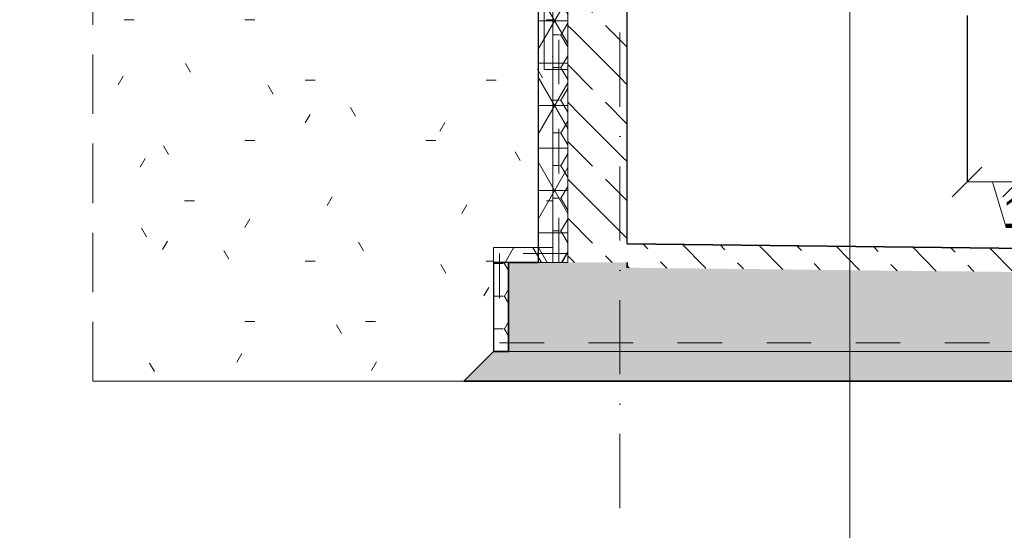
# Model space of a CAD drawing. Header units: millimetres. Extents: x -3176 to 162662, y -36434 to 57907.
# Tile 25 of 155: x 80332 to 83649, y -3002 to -1283. Entities that reach past the tile are written whole.
import ezdxf

# ---------------------------------------------------------------- set-up
doc = ezdxf.new("R2010")
doc.units = ezdxf.units.MM
for name, pattern in [('1-Sheet - 32170-CIV-6170-DW-2035-015-02 - PRZEKROJE A-A - B-B$0$A_Dash_1_5mm', [30, 15, -15]), ('1-Sheet - 32170-CIV-6170-DW-2035-015-02 - PRZEKROJE A-A - B-B$0$A_Dash_Dot_2_5mm_Axis', [45, 25, -10, 0, -10]), ('1-Sheet - 32170-CIV-6170-DW-2035-015-02 - PRZEKROJE A-A - B-B$0$A_Hidden_2_0mm', [30, 20, -10]), ('DASHED', [0.75, 0.5, -0.25])]:
    doc.linetypes.add(name, pattern=pattern)
doc.layers.get('0').update_dxf_attribs({"lineweight": 5})
for name, color, linetype, lineweight in [('!UG_kształtki', 10, 'Continuous', 30), ('!UG_Naw_N1', 112, 'Continuous', 30), ('!UG_Pomocnicza', 7, 'Continuous', 5), ('1-Sheet - 32170-CIV-6170-DW-2035-015-02 - PRZEKROJE A-A - B-B$0$A-DETL', 8, 'Continuous', 0), ('1-Sheet - 32170-CIV-6170-DW-2035-015-02 - PRZEKROJE A-A - B-B$0$A-DETL-GENF', 8, 'Continuous', 0), ('1-Sheet - 32170-CIV-6170-DW-2035-015-02 - PRZEKROJE A-A - B-B$0$A-DETL-THIN', 8, 'Continuous', 0), ('1-Sheet - 32170-CIV-6170-DW-2035-015-02 - PRZEKROJE A-A - B-B$0$A-FLOR', 8, 'Continuous', 0), ('1-Sheet - 32170-CIV-6170-DW-2035-015-02 - PRZEKROJE A-A - B-B$0$A-FLOR-MCUT', 8, 'Continuous', 0), ('1-Sheet - 32170-CIV-6170-DW-2035-015-02 - PRZEKROJE A-A - B-B$0$A-FLOR-PATT', 8, 'Continuous', 0), ('1-Sheet - 32170-CIV-6170-DW-2035-015-02 - PRZEKROJE A-A - B-B$0$A-WALL', 8, 'Continuous', 0), ('1-Sheet - 32170-CIV-6170-DW-2035-015-02 - PRZEKROJE A-A - B-B$0$A-WALL-PATT', 8, 'Continuous', 0), ('1-Sheet - 32170-CIV-6170-DW-2035-015-02 - PRZEKROJE A-A - B-B$0$S-GRID', 8, 'Continuous', 0), ('G-ANNO-SYMB', 111, 'DASHED', 9)]:
    doc.layers.add(name, color=color, linetype=linetype, lineweight=lineweight)
doc.styles.get("Standard").update_dxf_attribs({"font": 'arial.ttf'})
doc.dimstyles.get("Standard").update_dxf_attribs({"dimtxt": 100, "dimasz": 100, "dimexe": 0.18, "dimexo": 2, "dimgap": 0.09, "dimtad": 1, "dimdec": 0, "dimzin": 0, "dimdsep": 46, "dimtxsty": 'Standard', "dimblk": 'OBLIQUE', "dimcen": 0, "dimdle": 0.5, "dimclrd": 256, "dimclrt": 256, "dimadec": 0, "dimazin": 0, "dimtfac": 1, "dimtdec": 0, "dimtofl": 0, "dimtmove": 1, "dimatfit": 3, "dimldrblk": 'OBLIQUE', "dimfxl": 1, "dimtfillclr": 256, "dimtolj": 1, "dimtzin": 0, "dimlwd": -1, "dimarcsym": 0})
pattern_1 = [(45, (17476.579, 400.0004), (-0.000707, 11.22532), [7.938, -7.938])]
pattern_2 = [(0, (17476.5793, 400), (9.525, 5.499), [6.35, -12.7]), (120, (17476.5793, 400), (-9.5247737, 5.499392), [6.35, -12.7]), (60, (17476.5793, 400), (0.0002263, 10.998392), [0, -12.7, 6.35, 0])]

# ---------------------------------------------------------------- blocks, each defined once
blk = doc.blocks.new('_OBLIQUE')
at = {"color": 0, "linetype": 'ByBlock'}
blk.add_line((-0.5, -0.5), (0.5, 0.5), dxfattribs=at)
blk = doc.blocks.new('*D65')
at = {"layer": '!UG_Pomocnicza', "color": 0, "lineweight": -2, "transparency": 16777216}
for p, q in [((83693.6, -1168.7), (83693.6, -1829.2)), ((83523.6, -1268.7), (83523.6, -1829.2))]:
    blk.add_line(p, q, dxfattribs=at)
at = {"layer": '!UG_Pomocnicza', "transparency": 16777216}
for p, q in [((83523.1, -1829), (83694.1, -1829)), ((83608.6, -1829), (83654.6, -1982.5)), ((83654.6, -1982.5), (83866, -1982.5))]:
    blk.add_line(p, q, dxfattribs=at)
at = {"layer": 'Defpoints', "color": 0, "transparency": 16777216}
for p in [(83693.6, -1166.7), (83523.6, -1266.7), (83693.6, -1829)]:
    blk.add_point(p, dxfattribs=at)
at = {"layer": '!UG_Pomocnicza', "transparency": 16777216, "xscale": 100, "yscale": 100, "zscale": 100, "rotation": 180}
blk.add_blockref('_OBLIQUE', (83523.6, -1829), dxfattribs=at)
at = {"layer": '!UG_Pomocnicza', "transparency": 16777216, "xscale": 100, "yscale": 100, "zscale": 100}
blk.add_blockref('_OBLIQUE', (83693.6, -1829), dxfattribs=at)
at = {"layer": '!UG_Pomocnicza', "transparency": 16777216, "insert": (83760.3, -1931.4), "char_height": 100, "attachment_point": 5}
blk.add_mtext('\\A1;170', dxfattribs=at)
blk = doc.blocks.new('*D200')
at = {"layer": '!UG_Pomocnicza', "color": 0, "lineweight": -2, "transparency": 16777216}
for p, q in [((84897.6, -1168.7), (84897.6, -1829.2)), ((83693.6, -1827), (83693.6, -1828.9))]:
    blk.add_line(p, q, dxfattribs=at)
at = {"layer": '!UG_Pomocnicza', "transparency": 16777216}
blk.add_line((84898.1, -1829), (83693.1, -1829), dxfattribs=at)
at = {"layer": 'Defpoints', "color": 0, "transparency": 16777216}
for p in [(84897.6, -1166.7), (83693.6, -1829), (83693.6, -1829)]:
    blk.add_point(p, dxfattribs=at)
at = {"layer": '!UG_Pomocnicza', "transparency": 16777216, "xscale": 100, "yscale": 100, "zscale": 100, "rotation": 180}
blk.add_blockref('_OBLIQUE', (83693.6, -1829), dxfattribs=at)
at = {"layer": '!UG_Pomocnicza', "transparency": 16777216, "xscale": 100, "yscale": 100, "zscale": 100}
blk.add_blockref('_OBLIQUE', (84897.6, -1829), dxfattribs=at)
at = {"layer": '!UG_Pomocnicza', "transparency": 16777216, "insert": (84295.6, -1777.9), "char_height": 100, "attachment_point": 5}
blk.add_mtext('\\A1;1204', dxfattribs=at)
blk = doc.blocks.new('1-Sheet - 32170-CIV-6170-DW-2035-015-02 - PRZEKROJE A-A - B-B')
at = {"layer": '1-Sheet - 32170-CIV-6170-DW-2035-015-02 - PRZEKROJE A-A - B-B$0$A-DETL-GENF'}
h = blk.add_hatch(dxfattribs=at)
h.set_pattern_fill('FP_31', color=8, style=0, pattern_type=2)
h.set_pattern_definition(pattern_2)
h.paths.add_polyline_path([(8212.86, -145), (8217.86, -145), (8217.86, -45), (8209.86, -45), (8209.86, -56.44), (8212.86, -56.44)])
h = blk.add_hatch(dxfattribs=at)
h.set_pattern_fill('FP_32', color=8, style=0, pattern_type=2)
h.set_pattern_definition([(0, (17476.58, 400), (81.28, 20.32), [3.353, -57.607, 3.353, -57.607, -325.12]), (0, (17476.58, 400), (81.28, 20.32), [-121.92, 3.353, -118.567, 3.353, -57.607, -142.24]), (0, (17476.58, 400), (81.28, 20.32), [-304.8, 3.353, -37.287, 3.353, -98.247]), (120, (17507.06, 410.16), (-58.237636, 60.230545), [3.353, -57.607, 3.353, -57.607, -325.12]), (120, (17507.06, 410.16), (-58.237636, 60.230545), [-121.92, 3.353, -118.567, 3.353, -57.607, -142.24]), (120, (17507.06, 410.16), (-58.237636, 60.230545), [-304.8, 3.353, -37.287, 3.353, -98.247]), (240, (17517.22, 450.8), (-23.042364, -80.550545), [3.353, -57.607, 3.353, -57.607, -325.12]), (240, (17517.22, 450.8), (-23.042364, -80.550545), [-121.92, 3.353, -118.567, 3.353, -57.607, -142.24]), (240, (17517.22, 450.8), (-23.042364, -80.550545), [-304.8, 3.353, -37.287, 3.353, -98.247])])
h.paths.add_polyline_path([(8057.86, -250), (8182.86, -250), (8192.86, -240), (8192.86, -205), (8212.86, -205), (8212.86, -56.44), (8108.16, -56.55), (8107.56, -56.66), (8106.47, -57.16), (8105.54, -57.89), (8057.86, -105.57), (8057.86, -205)])
h = blk.add_hatch(dxfattribs=at)
h.set_pattern_fill('FP_31', color=8, style=0, pattern_type=2)
h.set_pattern_definition(pattern_2)
h.paths.add_polyline_path([(8212.86, -210), (8217.86, -210), (8217.86, -145), (8212.86, -145), (8212.86, -205)])
h = blk.add_hatch(dxfattribs=at)
h.set_pattern_fill('FP_31', color=8, style=0, pattern_type=2)
h.set_pattern_definition(pattern_2)
h.paths.add_polyline_path([(8197.86, -210), (8212.86, -210), (8212.86, -205), (8192.86, -205), (8192.86, -210), (8195.69, -210)])
at = {"layer": '1-Sheet - 32170-CIV-6170-DW-2035-015-02 - PRZEKROJE A-A - B-B$0$A-FLOR-PATT', "lineweight": 9}
h = blk.add_hatch(dxfattribs=at)
h.set_pattern_fill('FP_27', color=256, angle=-225, style=0, pattern_type=2)
h.set_pattern_definition([(314.37, (17476.58, 400), (13.072974, 12.7886), [12.192, -6.096]), (314.37, (17489.787, 399.855), (13.072974, 12.7886), [20.32, 0, 0, 0])])
h.paths.add_polyline_path([(8772.73, -217.64), (8772.73, -209.64), (8237.86, -203.76), (8237.86, -211.76), (8756.21, -217.46)])
h = blk.add_hatch(dxfattribs=at)
h.set_pattern_fill('FP_19', color=256, angle=135, style=0, pattern_type=2)
h.set_pattern_definition([(315, (17476.58, 400), (12.93157, 12.93157), [12.192, -6.096]), (315, (17489.787, 400), (12.93157, 12.93157), [20.32, 0, 0, 0])])
h.paths.add_polyline_path([(8197.86, -240), (8237.86, -240), (8237.86, -210), (8197.86, -210), (8197.86, -217.64)])
h.paths.add_polyline_path([(9412.86, -240), (9452.95, -240), (9452.95, -220), (9432.86, -220), (9432.86, -210), (9412.86, -210), (9412.86, -217.64)])
h = blk.add_hatch(dxfattribs=at)
h.set_pattern_fill('FP_28', color=256, angle=-225, style=0, pattern_type=2)
h.set_pattern_definition([(315, (17476.58, 400), (12.93157, 12.93157), [12.192, -6.096]), (315, (17489.787, 400), (12.93157, 12.93157), [20.32, 0, 0, 0])])
h.paths.add_polyline_path([(9371, -240), (9412.86, -240), (9412.86, -211.76), (8877.73, -217.64), (8772.73, -217.64), (8237.86, -211.76), (8237.86, -240), (9319.76, -240)])
h = blk.add_hatch(dxfattribs=at)
h.set_pattern_fill('FP_22', color=256, angle=-135, style=0, pattern_type=2)
h.set_pattern_definition(pattern_1)
h.paths.add_polyline_path([(9456.32, -250), (9467.95, -250), (9457.95, -240), (9452.95, -240), (9452.95, -250)])
h.paths.add_polyline_path([(8197.86, -250), (8197.86, -240), (8192.86, -240), (8182.86, -250), (8192.86, -250)])
h = blk.add_hatch(dxfattribs=at)
h.set_pattern_fill('FP_21', color=256, angle=225, style=0, pattern_type=2)
h.set_pattern_definition([(45, (17476.579, 400.0004), (-0.000707, 11.22532), [7.938, -7.938])])
h.paths.add_polyline_path([(9412.86, -250), (9452.95, -250), (9452.95, -240), (9412.86, -240)])
h.paths.add_polyline_path([(8217.86, -250), (8237.86, -250), (8237.86, -240), (8197.86, -240), (8197.86, -250)])
h = blk.add_hatch(dxfattribs=at)
h.set_pattern_fill('FP_22', color=256, angle=-135, style=0, pattern_type=2)
h.set_pattern_definition(pattern_1)
h.paths.add_polyline_path([(9412.86, -250), (9412.86, -240), (8237.86, -240), (8237.86, -250), (9371, -250)])
at = {"layer": '1-Sheet - 32170-CIV-6170-DW-2035-015-02 - PRZEKROJE A-A - B-B$0$A-WALL-PATT', "lineweight": 9}
h = blk.add_hatch(dxfattribs=at)
h.set_pattern_fill('FP_20', color=256, angle=180, style=0, pattern_type=2)
h.set_pattern_definition([(5e-14, (17476.58, 400), (-1e-14, 14.287), []), (60, (17476.58, 400), (-12.372905, 7.1435), []), (120, (17476.58, 400), (-12.372905, -7.1435), [])])
h.paths.add_polyline_path([(8207.86, -210), (8217.86, -210), (8217.86, 275), (8207.86, 275), (8207.86, -205)])
h = blk.add_hatch(dxfattribs=at)
h.set_pattern_fill('FP_19', color=256, angle=135, style=0, pattern_type=2)
h.set_pattern_definition([(315, (17476.58, 400), (12.93157, 12.93157), [12.192, -6.096]), (315, (17489.787, 400), (12.93157, 12.93157), [20.32, 0, 0, 0])])
h.paths.add_polyline_path([(8218.28, -210), (8237.86, -210), (8237.86, 275), (8217.86, 275), (8217.86, -210)])
h = blk.add_hatch(dxfattribs=at)
h.set_pattern_fill('FP_23', color=256, angle=180, style=0, pattern_type=2)
h.set_pattern_definition([(0, (17476.5793, 400), (9.525, 5.499), [6.35, -12.7]), (120, (17476.5793, 400), (-9.5247737, 5.499392), [6.35, -12.7]), (60, (17476.5793, 400), (0.0002263, 10.998392), [0, -12.7, 6.35, 0])])
h.paths.add_polyline_path([(8197.86, -240), (8197.86, -210), (8192.86, -210), (8192.86, -240)])
at = {"layer": '1-Sheet - 32170-CIV-6170-DW-2035-015-02 - PRZEKROJE A-A - B-B$0$A-DETL', "linetype": '1-Sheet - 32170-CIV-6170-DW-2035-015-02 - PRZEKROJE A-A - B-B$0$A_Hidden_2_0mm'}
blk.add_line((8057.86, -250), (8057.86, 300), dxfattribs=at)
at = {"layer": '1-Sheet - 32170-CIV-6170-DW-2035-015-02 - PRZEKROJE A-A - B-B$0$A-DETL', "linetype": '1-Sheet - 32170-CIV-6170-DW-2035-015-02 - PRZEKROJE A-A - B-B$0$A_Dash_1_5mm'}
for p, q in [((8214.86, -15), (8214.86, -210)), ((8217.86, -207), (8194.86, -207)), ((8194.86, -207), (8194.86, -237)), ((8194.86, -237), (9455.95, -237))]:
    blk.add_line(p, q, dxfattribs=at)
at = {"layer": '1-Sheet - 32170-CIV-6170-DW-2035-015-02 - PRZEKROJE A-A - B-B$0$A-DETL-THIN'}
for p, q in [((8209.86, -45), (8209.86, -145)), ((8217.86, -145), (8217.86, -45)), ((8212.86, -56.44), (8212.86, -205)), ((8209.86, -145), (8217.86, -145)), ((8217.86, -145), (8212.86, -145)), ((8212.86, -145), (8212.86, -210)), ((8217.86, -210), (8217.86, -145)), ((8212.86, -205), (8192.86, -205)), ((8192.86, -205), (8192.86, -210)), ((8212.86, -205), (8192.86, -205)), ((8192.86, -205), (8192.86, -240)), ((8212.86, -210), (8212.86, -205)), ((8192.86, -210), (8212.86, -210)), ((8212.86, -210), (8217.86, -210)), ((8192.86, -240), (8182.86, -250)), ((8182.86, -250), (8057.86, -250))]:
    blk.add_line(p, q, dxfattribs=at)
at = {"layer": '1-Sheet - 32170-CIV-6170-DW-2035-015-02 - PRZEKROJE A-A - B-B$0$A-FLOR', "lineweight": 35}
for p, q in [((8772.73, -209.64), (8237.86, -203.76)), ((8207.86, -210), (8197.86, -210)), ((8197.86, -210), (8197.86, -240)), ((8237.86, -211.76), (8237.86, -210)), ((8197.86, -250), (9452.95, -250))]:
    blk.add_line(p, q, dxfattribs=at)
at = {"layer": '1-Sheet - 32170-CIV-6170-DW-2035-015-02 - PRZEKROJE A-A - B-B$0$A-FLOR-MCUT', "lineweight": 35}
for p, q in [((8192.86, -240), (8182.86, -250)), ((8197.86, -240), (8192.86, -240)), ((8182.86, -250), (8197.86, -250))]:
    blk.add_line(p, q, dxfattribs=at)
at = {"layer": '1-Sheet - 32170-CIV-6170-DW-2035-015-02 - PRZEKROJE A-A - B-B$0$A-FLOR-MCUT'}
blk.add_line((9452.95, -240), (8197.86, -240), dxfattribs=at)
at = {"layer": '1-Sheet - 32170-CIV-6170-DW-2035-015-02 - PRZEKROJE A-A - B-B$0$A-WALL', "lineweight": 25}
for p, q in [((8207.86, 634), (8207.86, -210)), ((8237.86, -203.76), (8237.86, 545.23)), ((8192.86, -210), (8192.86, -240)), ((8197.86, -210), (8192.86, -210))]:
    blk.add_line(p, q, dxfattribs=at)
at = {"layer": '1-Sheet - 32170-CIV-6170-DW-2035-015-02 - PRZEKROJE A-A - B-B$0$A-WALL'}
for p, q in [((8217.86, -210), (8217.86, 631)), ((8207.86, -210), (8217.86, -210))]:
    blk.add_line(p, q, dxfattribs=at)
at = {"layer": '1-Sheet - 32170-CIV-6170-DW-2035-015-02 - PRZEKROJE A-A - B-B$0$S-GRID', "linetype": '1-Sheet - 32170-CIV-6170-DW-2035-015-02 - PRZEKROJE A-A - B-B$0$A_Dash_Dot_2_5mm_Axis'}
blk.add_line((8235.36, -292.66), (8235.36, 855), dxfattribs=at)

msp = doc.modelspace()

# ---------------------------------------------------------------- linework, layer by layer
at = {"layer": 'G-ANNO-SYMB', "color": 18, "true_color": 0x000000}
msp.add_line((83128.59, -3144.01), (83128.59, 9454.92), dxfattribs=at)

# ---------------------------------------------------------------- block references
at = {"layer": '!UG_kształtki', "xscale": 10, "yscale": 10, "zscale": 10}
msp.add_blockref('1-Sheet - 32170-CIV-6170-DW-2035-015-02 - PRZEKROJE A-A - B-B', (0, 0), dxfattribs=at)

# ---------------------------------------------------------------- texts
at = {"layer": '!UG_Naw_N1', "color": 0, "char_height": 150, "width": 1572.7834, "attachment_point": 1}
for s, insert in [('\\pi-450,l600,t600;C.L.^I= -1,0 m', (1827.34, -784.93)), ('\\pi-450,l600,t600;C.L.^I= - 1,61 m', (1950.94, -1439.73))]:
    msp.add_mtext(s, dxfattribs=dict(at, insert=insert))

# ---------------------------------------------------------------- dimensions: what is measured, and where the dimension line sits
at = {"layer": '!UG_Pomocnicza'}
for p1, p2, picture, middle in [((83523.57, -1266.74), (83693.57, -1166.74), '*D65', (83654.71, -1931.38)), ((84897.57, -1166.74), (83693.57, -1829.04), '*D200', (84295.57, -1777.89))]:
    dim = msp.add_linear_dim(base=(83693.57, -1829.04), p1=p1, p2=p2, dimstyle='Standard', dxfattribs=at)
    dim.commit()
    dim.dimension.update_dxf_attribs({"geometry": picture, "text_midpoint": middle})

doc.saveas('drawing.dxf')
